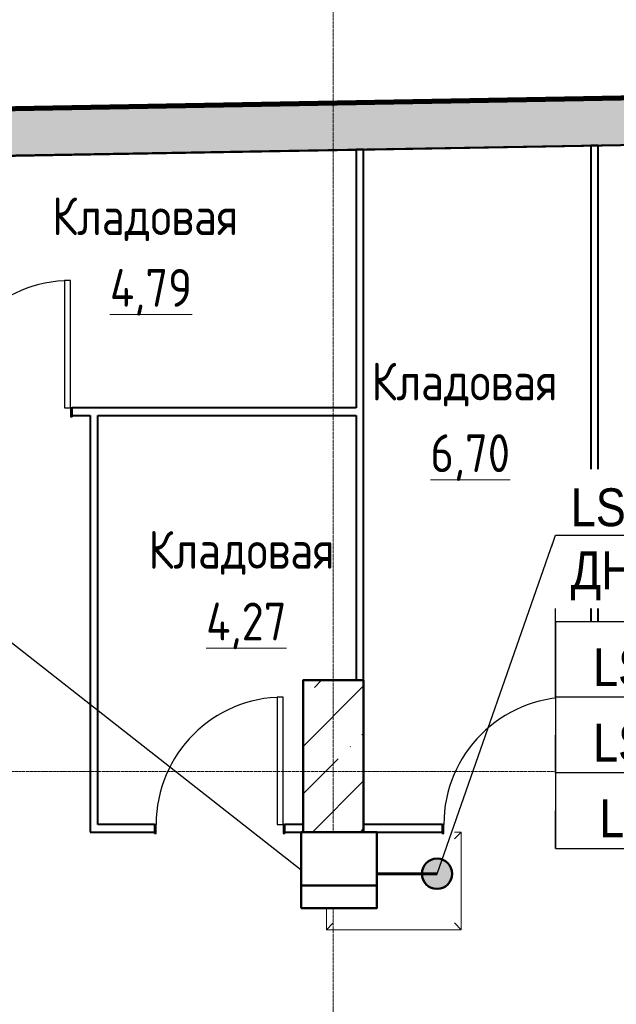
# Model space of a CAD drawing. Header units: millimetres. Extents: x -290 to 116110, y -2975 to 80225.
# Tile 88 of 247: x 35119 to 39059, y 69274 to 75773. Entities that reach past the tile are written whole.
import ezdxf
from ezdxf import colors
from ezdxf.entities.mleader import LeaderData, LeaderLine
from ezdxf.enums import TextEntityAlignment as Align
from ezdxf.math import Vec2, Vec3

# ---------------------------------------------------------------- set-up
doc = ezdxf.new("R2018")
doc.units = ezdxf.units.MM
doc.set_wipeout_variables(frame=1)
doc.linetypes.add('ADSK_Линия сетки', pattern=[25, 20, -2.5, 0, -2.5])
doc.linetypes.add('CONTINOUS', pattern=[0])
for name, color, linetype, lineweight in [('Двери', 7, 'Continuous', 18), ('Каркас несущий', 7, 'Continuous', 18), ('Каркас_Импост', 7, 'Continuous', 30), ('КИП_выноска', 6, 'Continuous', 25), ('КИП_прибор', 140, 'Continuous', 50), ('КИП_трасса', 3, 'Continuous', 60), ('Марки помещений', 7, 'Continuous', 20), ('Монтажный зазор', 7, 'Continuous', 30), ('Несущие колонны', 7, 'Continuous', 18), ('Окна', 7, 'Continuous', 18), ('Оси', 7, 'Continuous', 9), ('Панель', 7, 'Continuous', 30), ('Стены разрез', 7, 'Continuous', 40), ('Стены штриховка', 7, 'Continuous', 40)]:
    doc.layers.add(name, color=color, linetype=linetype, lineweight=lineweight)
doc.styles.add('Arial', font='arial.ttf', dxfattribs={"width": 0.85, "height": 350})
doc.styles.add('GOST 2.304', font='simplex.shx', dxfattribs={"width": 0.65, "oblique": 15})
doc.styles.add('GOST Common', font='GOST_Common.ttf', dxfattribs={"width": 0.9, "height": 250})
doc.styles.get("Standard").update_dxf_attribs({"font": 'arial.ttf'})
doc.linetypes.add('в трубе открыто', pattern='A,10,[133,ltypeshp.shx,S=0.75,R=0,X=-5,Y=2.5],-2.5,[130,ltypeshp.shx,S=2.5,R=-45,X=0,Y=0],-2.5', length=15)

# ---------------------------------------------------------------- blocks, each defined once
blk = doc.blocks.new('101_Дверь_Однопольная - _ПЧ_800х2000_Кладовая_Л-4171007-B2_-11_400__На лист секция 4_-11_400')
at = {"layer": 'Каркас_Импост', "color": 253, "true_color": 0xaaaaaa}
for p, q in [((-420, 25), (-430, 25)), ((-430, 25), (-430, -35)), ((-420, -15), (-420, 25)), ((430, 25), (420, 25)), ((420, 25), (420, -15)), ((430, -35), (430, 25)), ((-430, -35), (-419, -35)), ((-419, -15), (-420, -15)), ((-419, -35), (-419, -15)), ((420, -15), (419, -15)), ((419, -15), (419, -35)), ((419, -35), (430, -35))]:
    blk.add_line(p, q, dxfattribs=at)
at = {"layer": 'Монтажный зазор', "color": 253, "true_color": 0xaaaaaa}
for p, q in [((-430, 25), (-431, 25)), ((-431, 25), (-431, -35)), ((-430, -35), (-430, 25)), ((431, 25), (430, 25)), ((430, 25), (430, -35)), ((431, -35), (431, 25)), ((-431, -35), (-430, -35)), ((430, -35), (431, -35))]:
    blk.add_line(p, q, dxfattribs=at)
at = {"layer": 'Панель', "color": 253, "true_color": 0xaaaaaa}
for p, q in [((420, 865), (380, 865)), ((380, 865), (380, 25)), ((420, 25), (420, 865)), ((380, 25), (420, 25))]:
    blk.add_line(p, q, dxfattribs=at)
blk.add_arc((420, 25), 840, 90, 180, dxfattribs=at)
blk = doc.blocks.new('105_Приямок_C крышкой - 600х800-V18-B2_-11_400__На лист секция 4_-11_400')
at = {"layer": 'Каркас несущий', "color": 253, "true_color": 0xaaaaaa}
for p, q in [((-400, 277.5), (-445, 322.5)), ((400, 277.5), (445, 322.5)), ((-400, -277.5), (-445, -322.5)), ((400, -277.5), (445, -322.5))]:
    blk.add_line(p, q, dxfattribs=at)
at = {"layer": 'Окна', "color": 253, "true_color": 0xaaaaaa}
for p, q in [((-445, -322.5), (-445, 322.5)), ((400, 322.5), (445, 322.5)), ((445, 322.5), (445, -322.5)), ((445, -322.5), (-445, -322.5))]:
    blk.add_line(p, q, dxfattribs=at)
blk = doc.blocks.new('135_SLK_GD_AR_rvt-1-B2_-11_400__На лист секция 4_-11_400')
at = {"layer": 'Стены разрез', "color": 253, "true_color": 0xaaaaaa}
for p, q in [((-13092084.7, -9223938.1), (-13103934.7, -9224145)), ((-13103934.7, -9224147), (-13092084.7, -9223940.1)), ((-13098209.7, -9224045.5), (-13098259.7, -9224045.5)), ((-13098259.7, -9224045.5), (-13098259.7, -9225750.3)), ((-13098209.7, -9227550.3), (-13098209.7, -9224045.5)), ((-13096659.7, -9224018.4), (-13096709.7, -9224018.4)), ((-13096709.7, -9224018.4), (-13096709.7, -9228500.3)), ((-13096659.7, -9228500.3), (-13096659.7, -9224018.4)), ((-13098259.7, -9225750.3), (-13100133.7, -9225750.3)), ((-13100133.7, -9225800.3), (-13100014.7, -9225800.3)), ((-13100014.7, -9225800.3), (-13100014.7, -9228550.3)), ((-13099964.7, -9228500.3), (-13099964.7, -9225800.3)), ((-13099964.7, -9225800.3), (-13098259.7, -9225800.3)), ((-13098259.7, -9225800.3), (-13098259.7, -9227550.3)), ((-13098209.7, -9227548.3), (-13098611.7, -9227548.3)), ((-13098611.7, -9227548.3), (-13098611.7, -9227550.3)), ((-13098611.7, -9227550.3), (-13098611.7, -9228552.3)), ((-13098207.7, -9227548.3), (-13098209.7, -9227548.3)), ((-13098207.7, -9228550.3), (-13098207.7, -9227548.3)), ((-13099590.7, -9228500.3), (-13099964.7, -9228500.3)), ((-13098609.7, -9228500.3), (-13098728.7, -9228500.3)), ((-13097690.7, -9228500.3), (-13098209.7, -9228500.3)), ((-13096709.7, -9228500.3), (-13096828.7, -9228500.3)), ((-13096140.7, -9228500.3), (-13096659.7, -9228500.3)), ((-13100014.7, -9228550.3), (-13099964.7, -9228550.3)), ((-13099964.7, -9228550.3), (-13099590.7, -9228550.3)), ((-13098728.7, -9228550.3), (-13098609.7, -9228550.3)), ((-13098611.7, -9228552.3), (-13098609.7, -9228552.3)), ((-13098609.7, -9228552.3), (-13098207.7, -9228552.3)), ((-13098209.7, -9228550.3), (-13097690.7, -9228550.3)), ((-13098207.7, -9228552.3), (-13098207.7, -9228550.3)), ((-13096828.7, -9228550.3), (-13096140.7, -9228550.3))]:
    blk.add_line(p, q, dxfattribs=at)
at = {"layer": 'Двери', "color": 253, "lineweight": 18, "true_color": 0xaaaaaa}
for p in [(-13100564.7, -9225775.3), (-13099159.7, -9228525.3), (-13097259.7, -9228525.3)]:
    blk.add_blockref('101_Дверь_Однопольная - _ПЧ_800х2000_Кладовая_Л-4171007-B2_-11_400__На лист секция 4_-11_400', p, dxfattribs=at)
at = {"layer": 'Окна', "color": 253, "lineweight": 18, "true_color": 0xaaaaaa}
blk.add_blockref('105_Приямок_C крышкой - 600х800-V18-B2_-11_400__На лист секция 4_-11_400', (-13098009.7, -9228872.8), dxfattribs=at)
blk = doc.blocks.new('Бетон-Прямоугольная-Колонна - CLM_Подземные этажи_В40-400х1000-V96-B2_-11_400__На лист секция 4_-11_400')
at = {"layer": 'Несущие колонны', "lineweight": 9, "true_color": 0xaaaaaa}
h = blk.add_hatch(dxfattribs=at)
h.set_pattern_fill('FP_35', color=253, style=0, pattern_type=2)
h.set_pattern_definition([(225, (-13098409.66, -9228050.3), (314.308964, -314.308964), []), (225, (-13098723.97, -9228050.3), (314.308964, -314.308964), [555.625, -111.125, 3.353, -107.772])])
h.paths.add_polyline_path([(-200, 500), (-200, -500), (200, -500), (200, 500)])
at = {"layer": 'Несущие колонны', "color": 253, "lineweight": 40, "true_color": 0xaaaaaa}
for p, q in [((200, 500), (-200, 500)), ((-200, 500), (-200, -500)), ((200, -500), (200, 500)), ((-200, -500), (200, -500))]:
    blk.add_line(p, q, dxfattribs=at)
blk = doc.blocks.new('135_SLK_GD_KR_rvt-1-B2_-11_400__На лист секция 4_-11_400')
at = {"layer": 'Стены разрез', "lineweight": 9, "true_color": 0xaaaaaa}
h = blk.add_hatch(dxfattribs=at)
h.set_pattern_fill('FP_12', color=253, style=0, pattern_type=2)
h.set_pattern_definition([(45, (0, 0), (-314.308964, 314.308964), []), (45, (314.3, 0), (-314.308964, 314.308964), [555.625, -111.125, 3.353, -107.772])])
h.paths.add_polyline_path([(-13117879.2, -9224388.4), (-13073739.7, -9223617.9), (-13073739.7, -9223317.9), (-13117540.6, -9224082.4)])
at = {"layer": 'Стены разрез', "color": 253, "true_color": 0xaaaaaa}
for p, q in [((-13073719.7, -9223297.5), (-13117974.3, -9224070)), ((-13117879.2, -9224388.4), (-13074039.7, -9223623.2))]:
    blk.add_line(p, q, dxfattribs=at)
at = {"layer": 'Стены штриховка', "color": 253, "true_color": 0xaaaaaa}
for p, q in [((-13073737.7, -9223315.9), (-13117994.6, -9224088.4)), ((-13073733.7, -9223311.8), (-13117990.1, -9224084.3)), ((-13073729.7, -9223307.7), (-13117985.6, -9224080.2)), ((-13073739.7, -9223317.9), (-13117540.6, -9224082.4)), ((-13117540.6, -9224082.4), (-13073739.7, -9223317.9))]:
    blk.add_line(p, q, dxfattribs=at)
at = {"layer": 'Несущие колонны', "color": 7, "lineweight": 18, "true_color": 0xffffff, "rotation": 180}
blk.add_blockref('Бетон-Прямоугольная-Колонна - CLM_Подземные этажи_В40-400х1000-V96-B2_-11_400__На лист секция 4_-11_400', (-13098409.7, -9228050.3), dxfattribs=at)
blk = doc.blocks.new('A$Cc005853f')
at = {"layer": 'Оси', "color": 253, "linetype": 'ADSK_Линия сетки', "true_color": 0xaaaaaa}
for p, q in [((35103.1, 2607.6), (35103.1, 76891.1)), ((96019.7, 69889.4), (2670, 69889.4))]:
    blk.add_line(p, q, dxfattribs=at)
at = {"lineweight": 5}
for name in ['135_SLK_GD_KR_rvt-1-B2_-11_400__На лист секция 4_-11_400', '135_SLK_GD_AR_rvt-1-B2_-11_400__На лист секция 4_-11_400']:
    blk.add_blockref(name, (13133512.8, 9298039.8), dxfattribs=at)
at = {"layer": 'Марки помещений', "lineweight": 9, "char_height": 250, "attachment_point": 1, "style": 'GOST Common'}
for s, insert, width in [('Кладовая', (33246.3, 73679.6), 1623.417), ('\\L4,79', (33627.5, 73206.4), 699.873), ('Кладовая', (35354.6, 72588.4), 1623.417), ('\\L6,70', (35744.3, 72115.2), 678.228), ('Кладовая', (33882, 71477.3), 1623.417), ('\\L4,27', (34263.2, 71004.1), 699.873)]:
    blk.add_mtext(s, dxfattribs=dict(at, insert=insert, width=width))
blk = doc.blocks.new('_None')
blk = doc.blocks.new('*U335')
at = {"linetype": 'Continuous'}
blk.add_wipeout([(-2.5, -2.5), (-2.5, 2.5), (2.5, 2.5), (2.5, -2.5)], dxfattribs=at)
at = {"color": 0, "linetype": 'Continuous'}
for points in [[(-2.5, -2.5), (2.5, -2.5), (2.5, 2.5), (-2.5, 2.5)], [(-2.5, -2.5), (2.5, -2.5), (2.5, -1), (-2.5, -1)]]:
    blk.add_lwpolyline(points, close=True, dxfattribs=at)
blk = doc.blocks.new('Датчик')
h = blk.add_hatch(color=0)
h.dxf.hatch_style = 1
h.paths.add_polyline_path([(-1, 0, 1), (1, 0, 1)])
at = {"color": 0}
blk.add_circle((0, 0), 1, dxfattribs=at)
at = {"color": 0, "linetype": 'CONTINOUS', "lineweight": 25, "style": 'GOST 2.304', "width": 0.85, "flags": 1}
blk.add_attdef('ИМЯ', (-2.816, 1.555), '', height=2.5, dxfattribs=at)
blk = doc.blocks.new('*U340')
at = {"color": 0, "linetype": 'Continuous', "lineweight": 30, "ltscale": 75, "width": 0.85, "flags": 104}
blk.add_attdef('ПРИМЕЧАНИЕ_1', text='', height=2.5, dxfattribs=at).set_placement((8, -4.61), align=Align.BOTTOM_CENTER)
at = {"color": 0, "lineweight": 30, "width": 0.85, "flags": 104}
blk.add_attdef('ПРИМЕЧАНИЕ_2', text='', height=2.5, dxfattribs=at).set_placement((8, -15.751), align=Align.BOTTOM_CENTER)
at = {"color": 0, "lineweight": 30, "style": 'GOST 2.304', "width": 0.85}
for tag, p in [('ИМЯ_КАБЕЛЯ_2', (8, -15.721)), ('ИМЯ_КАБЕЛЯ_3', (8, -20.721)), ('ИМЯ_КАБЕЛЯ_4', (8, -25.721)), ('ИМЯ_КАБЕЛЯ_5', (8, -30.721)), ('ИМЯ_КАБЕЛЯ_6', (8, -35.721)), ('ИМЯ_КАБЕЛЯ_7', (8, -40.721)), ('ИМЯ_КАБЕЛЯ_8', (8, -45.721)), ('ИМЯ_КАБЕЛЯ_9', (8, -50.721))]:
    blk.add_attdef(tag, text='', height=2.5, dxfattribs=at).set_placement(p, align=Align.BOTTOM_CENTER)
at = {"linetype": 'Continuous'}
blk.add_wipeout([(0, -5.721), (16, -5.721), (16, -10.721), (0, -10.721)], dxfattribs=at)
at = {"color": 0}
blk.add_line((0, -10.721), (0, 0), dxfattribs=at)
at = {"color": 0, "linetype": 'Continuous'}
blk.add_lwpolyline([(0, -10.721), (16, -10.721), (16, -5.721), (0, -5.721)], close=True, dxfattribs=at)
at = {"color": 0, "lineweight": 30, "style": 'GOST 2.304', "width": 0.85}
blk.add_attdef('ИМЯ_КАБЕЛЯ_1', text='', height=2.5, dxfattribs=at).set_placement((8, -10.721), align=Align.BOTTOM_CENTER)
blk = doc.blocks.new('*U339')
at = {"color": 0, "linetype": 'Continuous', "lineweight": 30, "ltscale": 75, "width": 0.85, "flags": 104}
blk.add_attdef('ПРИМЕЧАНИЕ_1', text='', height=2.5, dxfattribs=at).set_placement((8, 3.611), align=Align.BOTTOM_CENTER)
at = {"color": 0, "lineweight": 30, "width": 0.85, "flags": 104}
blk.add_attdef('ПРИМЕЧАНИЕ_2', text='', height=2.5, dxfattribs=at).set_placement((8, -7.53), align=Align.BOTTOM_CENTER)
at = {"color": 0, "lineweight": 30, "style": 'GOST 2.304', "width": 0.85}
for tag, p in [('ИМЯ_КАБЕЛЯ_2', (8, -7.5)), ('ИМЯ_КАБЕЛЯ_3', (8, -12.5)), ('ИМЯ_КАБЕЛЯ_4', (8, -17.5)), ('ИМЯ_КАБЕЛЯ_5', (8, -22.5)), ('ИМЯ_КАБЕЛЯ_6', (8, -27.5)), ('ИМЯ_КАБЕЛЯ_7', (8, -32.5)), ('ИМЯ_КАБЕЛЯ_8', (8, -37.5)), ('ИМЯ_КАБЕЛЯ_9', (8, -42.5))]:
    blk.add_attdef(tag, text='', height=2.5, dxfattribs=at).set_placement(p, align=Align.BOTTOM_CENTER)
at = {"linetype": 'Continuous'}
blk.add_wipeout([(0, 2.5), (16, 2.5), (16, -2.5), (0, -2.5)], dxfattribs=at)
at = {"color": 0}
blk.add_line((0, -2.5), (0, 0), dxfattribs=at)
at = {"color": 0, "linetype": 'Continuous'}
blk.add_lwpolyline([(0, -2.5), (16, -2.5), (16, 2.5), (0, 2.5)], close=True, dxfattribs=at)
at = {"color": 0, "lineweight": 30, "style": 'GOST 2.304', "width": 0.85}
blk.add_attdef('ИМЯ_КАБЕЛЯ_1', text='', height=2.5, dxfattribs=at).set_placement((8, -2.5), align=Align.BOTTOM_CENTER)

msp = doc.modelspace()

# ---------------------------------------------------------------- block references
msp.add_blockref('A$Cc005853f', (2087, 921.7))

# ---------------------------------------------------------------- next in the draw order: block references
at = {"layer": 'КИП_выноска'}
ref = msp.add_blockref('*U340', (38658.5, 72371.6), dxfattribs=dict(at, xscale=100, yscale=100, zscale=100))
lines = msp.add_mtext('\\W0.8500;', dxfattribs={"layer": '0', "color": 0, "linetype": 'Continuous', "lineweight": 30, "ltscale": 75, "insert": (39458.5, 71910.6), "char_height": 2.5, "attachment_point": 1})
ref.add_attrib('ПРИМЕЧАНИЕ_1', '', (39458.5, 71910.6), dxfattribs={"flags": 104}).embed_mtext(lines)
ref.add_attrib('ИМЯ_КАБЕЛЯ_1', 'LS1.2.1 ', dxfattribs={"layer": '0', "color": 0, "lineweight": 30, "height": 250, "style": 'Arial', "width": 0.85}).set_placement((39458.5, 71299.5), align=Align.BOTTOM_CENTER)
lines = msp.add_mtext('\\W0.8500;', dxfattribs={"layer": '0', "color": 0, "lineweight": 30, "insert": (39458.5, 70796.5), "char_height": 2.5, "attachment_point": 1})
ref.add_attrib('ПРИМЕЧАНИЕ_2', '', (39458.5, 70796.5), dxfattribs={"flags": 104}).embed_mtext(lines)
at = {"layer": 'КИП_прибор', "linetype": 'Continuous', "xscale": 100, "yscale": 100, "zscale": 100}
msp.add_blockref('Датчик', (37875, 70135.5), dxfattribs=at)

# ---------------------------------------------------------------- next in the draw order: leaders
at = {"layer": 'КИП_выноска'}
ml = msp.add_multileader_mtext('Standard', dxfattribs=at)
ml.set_content('ШУ-ДН1.2', color=256, style='Arial')
ml.set_leader_properties(color=256, linetype='ByLayer', lineweight=-1)
ml.set_arrow_properties(name='NONE')
ml.build(insert=Vec2(0, 0))
ml.multileader.update_dxf_attribs({"has_dogleg": 0, "text_left_attachment_type": 6, "text_right_attachment_type": 6, "dogleg_length": 0.5, "arrow_head_size": 300})
ctx = ml.context
ctx.base_point, ctx.char_height, ctx.arrow_head_size, ctx.landing_gap_size, ctx.plane_origin = Vec3(33041.5, 72031.7), 250, 300, 100, Vec3(34518.2, 68848)
ctx.left_attachment, ctx.right_attachment, ctx.text_align_type = 6, 6, 2
notes = []
notes.append((ctx, [(1, (1, 1, 0), (34590.6, 72031.7), (-1, 0), 0.5, [(0, [(36977.9, 70159.2)], 0, [])])]))
ctx.mtext.insert, ctx.mtext.alignment, ctx.mtext.flow_direction = Vec3(34490.1, 72340), 3, 5
ctx.mtext.has_bg_fill, ctx.mtext.bg_color, ctx.mtext.bg_scale_factor, ctx.mtext.bg_transparency, ctx.mtext.use_window_bg_color = 1, -1027028792, 1.5, 0, 1
for ctx, leaders in notes:
    for number, flags, end, landing, length, lines in leaders:
        leader = LeaderData()
        leader.index, (leader.has_last_leader_line, leader.has_dogleg_vector, leader.attachment_direction) = number, flags
        leader.last_leader_point, leader.dogleg_vector, leader.dogleg_length = Vec3(end), Vec3(landing), length
        for number, points, colour, breaks in lines:
            line = LeaderLine()
            line.index, line.vertices, line.color, line.breaks = number, Vec3.list(points), colors.encode_raw_color(colour), breaks
            leader.lines.append(line)
        ctx.leaders.append(leader)

# ---------------------------------------------------------------- next in the draw order: block references
at = {"layer": 'КИП_прибор', "linetype": 'ByBlock', "xscale": 100, "yscale": 100, "zscale": 100}
msp.add_blockref('*U335', (37227.9, 70159.2), dxfattribs=at)

# ---------------------------------------------------------------- next in the draw order: leaders
at = {"layer": 'КИП_выноска'}
ml = msp.add_multileader_mtext('Standard', dxfattribs=at)
ml.set_content('LS1.2.1...LS1.2.4\\PДН1.2.1, ДН1.2.2', color=256, style='Arial')
ml.set_leader_properties(color=256, linetype='ByLayer', lineweight=-1)
ml.set_arrow_properties(name='NONE')
ml.build(insert=Vec2(0, 0))
ml.multileader.update_dxf_attribs({"has_dogleg": 0, "text_left_attachment_type": 6, "text_right_attachment_type": 6, "dogleg_length": 0.5, "arrow_head_size": 300})
ctx = ml.context
ctx.base_point, ctx.char_height, ctx.arrow_head_size, ctx.landing_gap_size, ctx.plane_origin = Vec3(38658.5, 72371.6), 250, 300, 100, Vec3(39203.6, 69819.4)
ctx.left_attachment, ctx.right_attachment = 6, 6
notes = []
notes.append((ctx, [(0, (1, 1, 0), (38658, 72371.6), (1, 0), 0.5, [(0, [(37875, 70135.5)], 0, [])])]))
ctx.mtext.insert, ctx.mtext.width, ctx.mtext.flow_direction = Vec3(38758.5, 72679.9), 3078.848, 5
ctx.mtext.has_bg_fill, ctx.mtext.bg_color, ctx.mtext.bg_scale_factor, ctx.mtext.bg_transparency, ctx.mtext.use_window_bg_color = 1, -1027028792, 1.5, 0, 1
for ctx, leaders in notes:
    for number, flags, end, landing, length, lines in leaders:
        leader = LeaderData()
        leader.index, (leader.has_last_leader_line, leader.has_dogleg_vector, leader.attachment_direction) = number, flags
        leader.last_leader_point, leader.dogleg_vector, leader.dogleg_length = Vec3(end), Vec3(landing), length
        for number, points, colour, breaks in lines:
            line = LeaderLine()
            line.index, line.vertices, line.color, line.breaks = number, Vec3.list(points), colors.encode_raw_color(colour), breaks
            leader.lines.append(line)
        ctx.leaders.append(leader)

# ---------------------------------------------------------------- next in the draw order: linework, layer by layer
at = {"layer": 'КИП_трасса', "linetype": 'в трубе открыто', "ltscale": 100}
msp.add_line((37875, 70135.5), (37477.9, 70135.5), dxfattribs=at)

# ---------------------------------------------------------------- next in the draw order: block references
at = {"layer": 'КИП_выноска'}
ref = msp.add_blockref('*U339', (38658.5, 71050.5), dxfattribs=dict(at, xscale=100, yscale=100, zscale=100))
lines = msp.add_mtext('\\W0.8500;', dxfattribs={"layer": '0', "color": 0, "linetype": 'Continuous', "lineweight": 30, "ltscale": 75, "insert": (39458.5, 71411.6), "char_height": 2.5, "attachment_point": 1})
ref.add_attrib('ПРИМЕЧАНИЕ_1', '', (39458.5, 71411.6), dxfattribs={"flags": 104}).embed_mtext(lines)
ref.add_attrib('ИМЯ_КАБЕЛЯ_1', 'LS1.2.2 ', dxfattribs={"layer": '0', "color": 0, "lineweight": 30, "height": 250, "style": 'Arial', "width": 0.85}).set_placement((39458.5, 70800.5), align=Align.BOTTOM_CENTER)
lines = msp.add_mtext('\\W0.8500;', dxfattribs={"layer": '0', "color": 0, "lineweight": 30, "insert": (39458.5, 70297.5), "char_height": 2.5, "attachment_point": 1})
ref.add_attrib('ПРИМЕЧАНИЕ_2', '', (39458.5, 70297.5), dxfattribs={"flags": 104}).embed_mtext(lines)

# ---------------------------------------------------------------- next in the draw order: block references
ref = msp.add_blockref('*U339', (38658.5, 70551.6), dxfattribs=dict(at, xscale=100, yscale=100, zscale=100))
lines = msp.add_mtext('\\W0.8500;', dxfattribs={"layer": '0', "color": 0, "linetype": 'Continuous', "lineweight": 30, "ltscale": 75, "insert": (39458.5, 70912.6), "char_height": 2.5, "attachment_point": 1})
ref.add_attrib('ПРИМЕЧАНИЕ_1', '', (39458.5, 70912.6), dxfattribs={"flags": 104}).embed_mtext(lines)
ref.add_attrib('ИМЯ_КАБЕЛЯ_1', 'LS1.2.3', dxfattribs={"layer": '0', "color": 0, "lineweight": 30, "height": 250, "style": 'Arial', "width": 0.85}).set_placement((39458.5, 70301.6), align=Align.BOTTOM_CENTER)
lines = msp.add_mtext('\\W0.8500;', dxfattribs={"layer": '0', "color": 0, "lineweight": 30, "insert": (39458.5, 69798.6), "char_height": 2.5, "attachment_point": 1})
ref.add_attrib('ПРИМЕЧАНИЕ_2', '', (39458.5, 69798.6), dxfattribs={"flags": 104}).embed_mtext(lines)

doc.saveas('drawing.dxf')
